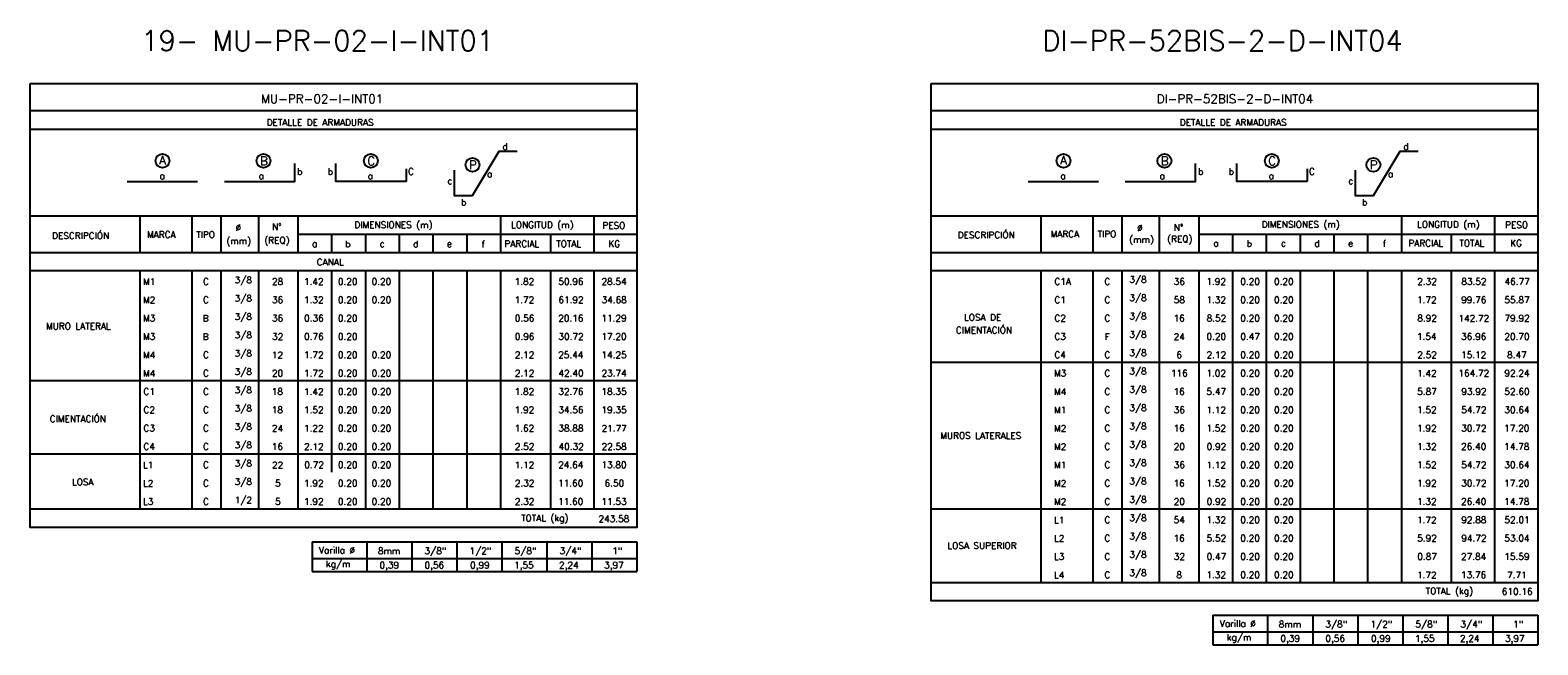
# Model space of a CAD drawing. Header units: metres. Extents: x -260 to 410, y 23 to 160.
# Tile 15 of 15: x 347 to 410, y 55 to 81. Entities that reach past the tile are written whole.
import ezdxf
from ezdxf.enums import TextEntityAlignment as Align

# ---------------------------------------------------------------- set-up
doc = ezdxf.new("R2010")
doc.units = ezdxf.units.M
for name, color, linetype in [('XREF-SE-CUADROS DE DESPIECE - HUAURA_PQT4$0$21', 3, 'Continuous'), ('XREF-SE-CUADROS DE DESPIECE - HUAURA_PQT4$0$21C', 3, 'Continuous'), ('XREF-SE-CUADROS DE DESPIECE - HUAURA_PQT4$0$23', 2, 'Continuous'), ('XREF-SE-CUADROS DE DESPIECE - HUAURA_PQT4$0$S-ANNO-TEXT', 7, 'Continuous'), ('XREF-SE-CUADROS DE DESPIECE - HUAURA_PQT4$0$S-LNWK-0006', 1, 'Continuous')]:
    doc.layers.add(name, color=color, linetype=linetype)
doc.styles.add('XREF-SE-CUADROS DE DESPIECE - HUAURA_PQT4$0$ROMANS-SP', font='romans.shx', dxfattribs={"width": 0.7})
doc.styles.add('XREF-SE-CUADROS DE DESPIECE - HUAURA_PQT4$0$TEGEPSA 100', font='romans.shx')

# ---------------------------------------------------------------- blocks, each defined once
blk = doc.blocks.new('XREF-SE-CUADROS DE DESPIECE - HUAURA_PQT4$0$ARM')
at = {"layer": 'XREF-SE-CUADROS DE DESPIECE - HUAURA_PQT4$0$21C'}
for centre in [(4.163, -1.297), (8.339, -1.297), (12.78, -1.297), (16.983, -1.462)]:
    blk.add_circle(centre, 0.288, dxfattribs=at)
at = {"layer": 'XREF-SE-CUADROS DE DESPIECE - HUAURA_PQT4$0$S-LNWK-0006'}
blk.add_line((2.697, -2.15), (5.606, -2.15), dxfattribs=at)
at = {"layer": 'XREF-SE-CUADROS DE DESPIECE - HUAURA_PQT4$0$S-LNWK-0006', "flags": 128}
blk.add_lwpolyline([(18.832, -0.906), (18.079, -0.906), (16.973, -2.743), (16.237, -2.744), (16.237, -1.676)], dxfattribs=at)
at = {"layer": 'XREF-SE-CUADROS DE DESPIECE - HUAURA_PQT4$0$S-LNWK-0006'}
blk.add_lwpolyline([(6.719, -2.15), (9.628, -2.15), (9.628, -1.399)], dxfattribs=at)
blk.add_lwpolyline([(14.238, -1.626), (14.238, -2.136, -0.414214), (14.225, -2.15), (11.329, -2.15), (11.329, -1.399)], format="xyb", dxfattribs=at)
at = {"layer": 'XREF-SE-CUADROS DE DESPIECE - HUAURA_PQT4$0$S-ANNO-TEXT', "style": 'XREF-SE-CUADROS DE DESPIECE - HUAURA_PQT4$0$TEGEPSA 100'}
for s, p in [('d', (18.44, -0.838)), ('b', (9.95, -1.871)), ('b', (11.214, -1.871)), ('C', (14.56, -1.871)), ('c', (16.154, -2.26)), ('b', (16.73, -3.145))]:
    blk.add_text(s, height=0.27, dxfattribs=at).set_placement(p, align=Align.RIGHT)
for s, height, p in [('A', 0.362, (4.164, -1.443)), ('B', 0.362, (8.353, -1.479)), ('C', 0.362, (12.794, -1.479)), ('a', 0.27, (4.146, -2.047)), ('a', 0.27, (8.246, -2.05)), ('a', 0.27, (12.758, -2.05)), ('P', 0.362, (16.997, -1.644)), ('a', 0.27, (17.694, -1.974))]:
    blk.add_text(s, height=height, dxfattribs=at).set_placement(p, align=Align.CENTER)
blk = doc.blocks.new('XREF-SE-CUADROS DE DESPIECE - HUAURA_PQT4')
for p, q in [((351.699, 72.91), (351.699, 71.394)), ((368.676, 62.298), (368.676, 60.782))]:
    blk.add_line(p, q)
at = {"layer": 'XREF-SE-CUADROS DE DESPIECE - HUAURA_PQT4$0$21'}
for p, q in [((353.843, 72.91), (353.843, 71.394)), ((355.043, 72.91), (355.043, 71.394)), ((356.597, 72.91), (356.597, 71.394)), ((358.23, 72.91), (358.23, 71.394)), ((366.611, 72.91), (366.611, 71.394)), ((370.466, 72.91), (370.466, 71.394)), ((388.965, 72.91), (388.965, 71.394)), ((391.109, 72.91), (391.109, 71.394)), ((392.309, 72.91), (392.309, 71.394)), ((393.864, 72.91), (393.864, 71.394)), ((395.496, 72.91), (395.496, 71.394)), ((403.877, 72.91), (403.877, 71.394)), ((407.732, 72.91), (407.732, 71.394)), ((358.23, 72.148), (372.256, 72.148)), ((359.627, 72.148), (359.627, 71.394)), ((361.024, 72.148), (361.024, 71.394)), ((362.42, 72.148), (362.42, 71.394)), ((363.817, 72.148), (363.817, 71.394)), ((365.214, 72.148), (365.214, 71.394)), ((368.676, 72.148), (368.676, 71.394)), ((395.496, 72.148), (409.522, 72.148)), ((396.893, 72.148), (396.893, 71.394)), ((398.29, 72.148), (398.29, 71.394)), ((399.687, 72.148), (399.687, 71.394)), ((401.083, 72.148), (401.083, 71.394)), ((402.48, 72.148), (402.48, 71.394)), ((405.942, 72.148), (405.942, 71.394)), ((347.156, 71.394), (372.256, 71.394)), ((384.422, 71.394), (409.522, 71.394)), ((347.156, 70.64), (372.256, 70.64)), ((351.699, 70.64), (351.699, 60.782)), ((353.843, 70.64), (353.843, 60.782)), ((355.043, 70.64), (355.043, 60.782)), ((356.597, 70.64), (356.597, 60.782)), ((358.23, 70.64), (358.23, 60.782)), ((359.627, 70.64), (359.627, 62.298)), ((361.024, 70.64), (361.024, 60.782)), ((362.42, 70.64), (362.42, 60.782)), ((363.817, 70.64), (363.817, 60.782)), ((365.214, 70.64), (365.214, 60.782)), ((366.611, 70.64), (366.611, 60.782)), ((368.676, 70.64), (368.676, 62.298)), ((370.466, 70.64), (370.466, 60.782)), ((384.422, 70.64), (409.522, 70.64)), ((388.965, 70.64), (388.965, 57.748)), ((391.109, 70.64), (391.109, 57.748)), ((392.309, 70.64), (392.309, 57.748)), ((393.864, 70.64), (393.864, 57.748)), ((395.496, 70.64), (395.496, 57.748)), ((396.893, 70.64), (396.893, 57.748)), ((398.29, 70.64), (398.29, 57.748)), ((399.687, 70.64), (399.687, 57.748)), ((401.083, 70.64), (401.083, 57.748)), ((402.48, 70.64), (402.48, 57.748)), ((403.877, 70.64), (403.877, 57.748)), ((405.942, 70.64), (405.942, 57.748)), ((407.732, 70.64), (407.732, 57.748)), ((384.422, 66.848), (409.522, 66.848)), ((347.156, 66.09), (372.256, 66.09)), ((347.156, 63.057), (372.256, 63.057)), ((347.156, 60.782), (372.256, 60.782)), ((384.422, 60.782), (409.522, 60.782)), ((361.08, 59.424), (361.08, 58.196)), ((362.943, 59.424), (362.943, 58.196)), ((364.806, 59.424), (364.806, 58.196)), ((366.668, 59.424), (366.668, 58.196)), ((368.531, 59.424), (368.531, 58.196)), ((370.394, 59.424), (370.394, 58.196)), ((358.815, 58.736), (372.256, 58.736)), ((384.422, 57.748), (409.522, 57.748)), ((398.346, 56.391), (398.346, 55.163)), ((400.209, 56.391), (400.209, 55.163)), ((402.072, 56.391), (402.072, 55.163)), ((403.934, 56.391), (403.934, 55.163)), ((405.797, 56.391), (405.797, 55.163)), ((407.66, 56.391), (407.66, 55.163)), ((396.081, 55.703), (409.522, 55.703))]:
    blk.add_line(p, q, dxfattribs=at)
at = {"layer": 'XREF-SE-CUADROS DE DESPIECE - HUAURA_PQT4$0$23'}
for p, q in [((347.156, 72.91), (372.256, 72.91)), ((384.422, 72.91), (409.522, 72.91)), ((358.815, 59.424), (358.815, 58.196)), ((358.815, 59.424), (372.256, 59.424)), ((358.815, 59.424), (358.815, 58.196)), ((372.256, 59.424), (372.256, 58.196)), ((358.815, 58.196), (372.256, 58.196)), ((396.081, 56.391), (396.081, 55.163)), ((396.081, 56.391), (409.522, 56.391)), ((396.081, 56.391), (396.081, 55.163)), ((409.522, 56.391), (409.522, 55.163)), ((396.081, 55.163), (409.522, 55.163))]:
    blk.add_line(p, q, dxfattribs=at)
for points in [[(347.156, 78.38), (372.256, 78.38), (372.256, 60.015), (347.156, 60.015)], [(384.422, 78.38), (409.522, 78.38), (409.522, 56.982), (384.422, 56.982)]]:
    blk.add_lwpolyline(points, close=True, dxfattribs=at)
for points in [[(372.256, 77.244), (347.156, 77.244)], [(409.522, 77.244), (384.422, 77.244)], [(372.256, 76.474), (347.156, 76.474)], [(409.522, 76.474), (384.422, 76.474)]]:
    blk.add_lwpolyline(points, dxfattribs=at)
for p in [(348.47, 76.474), (385.736, 76.474)]:
    blk.add_blockref('XREF-SE-CUADROS DE DESPIECE - HUAURA_PQT4$0$ARM', p)
at = {"style": 'XREF-SE-CUADROS DE DESPIECE - HUAURA_PQT4$0$TEGEPSA 100'}
for s, p in [('Ø', (355.656, 72.286)), ('N°', (357.161, 72.313)), ('DIMENSIONES (m)', (360.568, 72.399)), ('LONGITUD (m)', (367.05, 72.399)), ('PESO', (370.826, 72.372)), ('Ø', (392.945, 72.267)), ('N°', (394.463, 72.29)), ('DIMENSIONES (m)', (398.097, 72.417)), ('LONGITUD (m)', (404.528, 72.417)), ('PESO', (408.168, 72.395)), ('DESCRIPCIÓN', (348.064, 71.95)), ('MARCA', (351.989, 71.995)), ('TIPO', (354.023, 71.992)), ('(mm)', (355.274, 71.733)), ('(REQ)', (356.841, 71.76)), ('a', (358.817, 71.616)), ('b', (360.188, 71.605)), ('c', (361.614, 71.616)), ('d', (362.995, 71.605)), ('e', (364.393, 71.616)), ('f', (365.83, 71.602)), ('PARCIAL', (366.777, 71.615)), ('TOTAL', (368.918, 71.615)), ('KG', (371.073, 71.615)), ('DESCRIPCIÓN', (385.524, 71.978)), ('MARCA', (389.366, 72.018)), ('TIPO', (391.31, 72.018)), ('(mm)', (392.618, 71.792)), ('(REQ)', (394.189, 71.815)), ('a', (396.099, 71.638)), ('b', (397.474, 71.628)), ('c', (398.896, 71.638)), ('d', (400.279, 71.629)), ('e', (401.676, 71.638)), ('f', (403.108, 71.626)), ('PARCIAL', (404.166, 71.637)), ('TOTAL', (406.277, 71.637)), ('KG', (408.38, 71.637)), ('M1', (351.825, 70.05)), ('C', (354.306, 70.053)), (' 3/8', (355.427, 70.117)), ('28', (357.159, 70.054)), ('1.42', (358.482, 70.051)), ('0.20', (359.886, 70.054)), ('0.20', (361.282, 70.054)), ('1.82', (367.197, 70.054)), ('50.96', (369.004, 70.054)), ('28.54', (370.79, 70.054)), ('C1A', (389.524, 70.052)), ('C', (391.592, 70.052)), (' 3/8', (392.441, 70.137)), ('36', (394.462, 70.053)), ('1.92', (395.811, 70.053)), ('0.20', (397.214, 70.053)), ('0.20', (398.611, 70.053)), ('2.32', (404.533, 70.053)), ('83.52', (406.356, 70.053)), ('46.77', (408.147, 70.053)), ('M2', (351.825, 69.292)), ('C', (354.306, 69.295)), (' 3/8', (355.427, 69.359)), ('36', (357.16, 69.295)), ('1.32', (358.482, 69.295)), ('0.20', (359.886, 69.295)), ('0.20', (361.282, 69.295)), ('1.72', (367.197, 69.293)), ('61.92', (369.007, 69.295)), ('34.68', (370.794, 69.295)), ('C1', (389.524, 69.294)), ('C', (391.592, 69.294)), (' 3/8', (392.441, 69.379)), ('58', (394.463, 69.295)), ('1.32', (395.811, 69.295)), ('0.20', (397.214, 69.295)), ('0.20', (398.611, 69.295)), ('1.72', (404.526, 69.293)), ('99.76', (406.352, 69.295)), ('55.87', (408.142, 69.295)), ('M3', (351.825, 68.537)), ('B', (354.298, 68.532)), (' 3/8', (355.427, 68.6)), ('36', (357.16, 68.537)), ('0.36', (358.49, 68.537)), ('0.20', (359.886, 68.537)), ('0.56', (367.205, 68.537)), ('20.16', (369.002, 68.537)), ('11.29', (370.788, 68.537)), ('LOSA DE', (385.785, 68.571)), ('C2', (389.524, 68.536)), ('C', (391.592, 68.536)), (' 3/8', (392.441, 68.621)), ('16', (394.455, 68.536)), ('8.52', (395.821, 68.536)), ('0.20', (397.214, 68.536)), ('0.20', (398.611, 68.536)), ('8.92', (404.536, 68.536)), ('142.72', (406.238, 68.534)), ('79.92', (408.144, 68.536)), ('MURO LATERAL', (347.811, 68.208)), ('M3', (351.825, 67.779)), ('B', (354.298, 67.774)), (' 3/8', (355.427, 67.842)), ('32', (357.164, 67.779)), ('0.76', (358.49, 67.779)), ('0.20', (359.886, 67.779)), ('0.96', (367.205, 67.779)), ('30.72', (369.007, 67.779)), ('17.20', (370.784, 67.779)), ('CIMENTACIÓN', (385.448, 68.045)), ('C3', (389.524, 67.778)), ('F', (391.603, 67.775)), (' 3/8', (392.441, 67.862)), ('24', (394.459, 67.775)), ('0.20', (395.817, 67.778)), ('0.47', (397.217, 67.778)), ('0.20', (398.611, 67.778)), ('1.54', (404.521, 67.778)), ('36.96', (406.35, 67.778)), ('20.70', (408.138, 67.778)), (' 3/8', (355.427, 67.084)), (' 3/8', (392.441, 67.104)), ('M4', (351.825, 67.017)), ('C', (354.306, 67.02)), ('12', (357.155, 67.016)), ('1.72', (358.482, 67.018)), ('0.20', (359.886, 67.02)), ('0.20', (361.282, 67.02)), ('2.12', (367.204, 67.018)), ('25.44', (368.999, 67.02)), ('14.25', (370.79, 67.02)), ('C4', (389.524, 67.019)), ('C', (391.592, 67.019)), ('6', (394.569, 67.02)), ('2.12', (395.818, 67.018)), ('0.20', (397.214, 67.02)), ('0.20', (398.611, 67.02)), ('2.52', (404.533, 67.02)), ('15.12', (406.346, 67.02)), ('8.47', (408.252, 67.02)), ('M4', (351.825, 66.259)), ('C', (354.306, 66.261)), (' 3/8', (355.427, 66.325)), ('20', (357.157, 66.262)), ('1.72', (358.482, 66.26)), ('0.20', (359.886, 66.262)), ('0.20', (361.282, 66.262)), ('2.12', (367.204, 66.26)), ('42.40', (369.009, 66.262)), ('23.74', (370.79, 66.262)), ('M3', (389.508, 66.261)), ('C', (391.592, 66.261)), (' 3/8', (392.441, 66.346)), ('116', (394.347, 66.261)), ('1.02', (395.811, 66.261)), ('0.20', (397.214, 66.261)), ('0.20', (398.611, 66.261)), ('1.42', (404.526, 66.259)), ('164.72', (406.238, 66.261)), ('92.24', (408.14, 66.261)), ('C1', (351.843, 65.503)), ('C', (354.306, 65.503)), (' 3/8', (355.427, 65.567)), ('18', (357.152, 65.504)), ('1.42', (358.482, 65.501)), ('0.20', (359.886, 65.504)), ('0.20', (361.282, 65.504)), ('1.82', (367.197, 65.504)), ('32.76', (369.003, 65.504)), ('18.35', (370.79, 65.504)), ('M4', (389.508, 65.5)), ('C', (391.592, 65.502)), (' 3/8', (392.441, 65.587)), ('16', (394.455, 65.503)), ('5.47', (395.817, 65.503)), ('0.20', (397.214, 65.503)), ('0.20', (398.611, 65.503)), ('5.87', (404.532, 65.503)), ('93.92', (406.356, 65.503)), ('52.60', (408.139, 65.503)), ('C2', (351.843, 64.745)), ('C', (354.306, 64.745)), (' 3/8', (355.427, 64.809)), ('18', (357.152, 64.745)), ('1.52', (358.482, 64.745)), ('0.20', (359.886, 64.745)), ('0.20', (361.282, 64.745)), ('1.92', (367.197, 64.745)), ('34.56', (369.003, 64.745)), ('19.35', (370.79, 64.745)), ('M1', (389.508, 64.742)), ('C', (391.592, 64.744)), (' 3/8', (392.441, 64.829)), ('36', (394.462, 64.745)), ('1.12', (395.811, 64.743)), ('0.20', (397.214, 64.745)), ('0.20', (398.611, 64.745)), ('1.52', (404.526, 64.745)), ('54.72', (406.354, 64.745)), ('30.64', (408.138, 64.745)), ('CIMENTACIÓN', (347.966, 64.371)), ('C3', (351.843, 63.987)), ('C', (354.306, 63.986)), (' 3/8', (355.427, 64.05)), ('24', (357.156, 63.984)), ('1.22', (358.482, 63.984)), ('0.20', (359.886, 63.987)), ('0.20', (361.282, 63.987)), ('1.62', (367.197, 63.987)), ('38.88', (369.004, 63.987)), ('21.77', (370.794, 63.984)), ('M2', (389.508, 63.984)), ('C', (391.592, 63.986)), (' 3/8', (392.441, 64.071)), ('16', (394.455, 63.986)), ('1.52', (395.811, 63.986)), ('0.20', (397.214, 63.986)), ('0.20', (398.611, 63.986)), ('1.92', (404.526, 63.986)), ('30.72', (406.354, 63.986)), ('17.20', (408.132, 63.986)), ('MUROS LATERALES', (384.802, 63.681)), ('C4', (351.843, 63.228)), ('C', (354.306, 63.228)), (' 3/8', (355.427, 63.292)), ('16', (357.151, 63.229)), ('2.12', (358.489, 63.226)), ('0.20', (359.886, 63.229)), ('0.20', (361.282, 63.229)), ('2.52', (367.204, 63.229)), ('40.32', (369.014, 63.229)), ('22.58', (370.793, 63.229)), ('M2', (389.508, 63.225)), ('C', (391.592, 63.227)), (' 3/8', (392.441, 63.312)), ('20', (394.46, 63.228)), ('0.92', (395.822, 63.228)), ('0.20', (397.214, 63.228)), ('0.20', (398.611, 63.228)), ('1.32', (404.526, 63.228)), ('26.40', (406.348, 63.228)), ('14.78', (408.133, 63.228)), ('L1', (351.825, 62.466)), ('C', (354.306, 62.47)), (' 3/8', (355.427, 62.534)), ('22', (357.162, 62.466)), ('0.72', (358.494, 62.47)), ('0.20', (359.886, 62.47)), ('0.20', (361.282, 62.47)), ('1.12', (367.197, 62.468)), ('24.64', (368.999, 62.47)), ('13.80', (370.784, 62.47)), ('M1', (389.508, 62.467)), ('C', (391.592, 62.469)), (' 3/8', (392.441, 62.554)), ('36', (394.462, 62.47)), ('1.12', (395.811, 62.468)), ('0.20', (397.214, 62.47)), ('0.20', (398.611, 62.47)), ('1.52', (404.526, 62.47)), ('54.72', (406.354, 62.47)), ('30.64', (408.138, 62.47)), ('LOSA', (348.885, 61.763)), ('L2', (351.825, 61.707)), ('C', (354.306, 61.711)), (' 3/8', (355.427, 61.775)), ('5', (357.29, 61.712)), ('1.92', (358.482, 61.712)), ('0.20', (359.886, 61.712)), ('0.20', (361.282, 61.712)), ('2.32', (367.204, 61.712)), ('11.60', (368.994, 61.712)), ('6.50', (370.917, 61.712)), ('M2', (389.508, 61.709)), ('C', (391.592, 61.711)), (' 3/8', (392.441, 61.796)), ('16', (394.455, 61.711)), ('1.52', (395.811, 61.711)), ('0.20', (397.214, 61.711)), ('0.20', (398.611, 61.711)), ('1.92', (404.526, 61.711)), ('30.72', (406.354, 61.711)), ('17.20', (408.132, 61.711)), ('L3', (351.825, 60.954)), ('C', (354.306, 60.953)), (' 1/2', (355.431, 61.017)), ('5', (357.29, 60.954)), ('1.92', (358.482, 60.954)), ('0.20', (359.886, 60.954)), ('0.20', (361.282, 60.954)), ('2.32', (367.204, 60.954)), ('11.60', (368.994, 60.954)), ('11.53', (370.79, 60.954)), ('M2', (389.508, 60.95)), ('C', (391.592, 60.952)), (' 3/8', (392.441, 61.037)), ('20', (394.46, 60.953)), ('0.92', (395.822, 60.953)), ('0.20', (397.214, 60.953)), ('0.20', (398.611, 60.953)), ('1.32', (404.526, 60.953)), ('26.40', (406.348, 60.953)), ('14.78', (408.133, 60.953)), (' 3/8', (392.441, 60.279)), ('L1', (389.508, 60.191)), ('C', (391.592, 60.194)), ('54', (394.46, 60.195)), ('1.32', (395.811, 60.195)), ('0.20', (397.214, 60.195)), ('0.20', (398.611, 60.195)), ('1.72', (404.526, 60.193)), ('92.88', (406.353, 60.195)), ('52.01', (408.144, 60.195)), ('LOSA SUPERIOR', (385.1, 59.131)), ('L2', (389.508, 59.432)), ('C', (391.592, 59.436)), (' 3/8', (392.441, 59.521)), ('16', (394.455, 59.436)), ('5.52', (395.819, 59.436)), ('0.20', (397.214, 59.436)), ('0.20', (398.611, 59.436)), ('5.92', (404.534, 59.436)), ('94.72', (406.356, 59.436)), ('53.04', (408.138, 59.436)), ('L3', (389.508, 58.678)), ('C', (391.592, 58.677)), (' 3/8', (392.441, 58.762)), ('32', (394.465, 58.678)), ('0.47', (395.82, 58.678)), ('0.20', (397.214, 58.678)), ('0.20', (398.611, 58.678)), ('0.87', (404.535, 58.678)), ('27.84', (406.347, 58.678)), ('15.59', (408.135, 58.678)), ('L4', (389.508, 57.917)), ('C', (391.592, 57.919)), (' 3/8', (392.441, 58.004)), ('8', (394.572, 57.92)), ('1.32', (395.811, 57.92)), ('0.20', (397.214, 57.92)), ('0.20', (398.611, 57.92)), ('1.72', (404.526, 57.918)), ('13.76', (406.343, 57.92)), ('7.71', (408.252, 57.918))]:
    blk.add_text(s, height=0.27, dxfattribs=at).set_placement(p)
at = {"layer": 'Defpoints', "style": 'XREF-SE-CUADROS DE DESPIECE - HUAURA_PQT4$0$ROMANS-SP'}
for s, p in [('19- MU-PR-02-I-INT01', (351.756, 79.735)), ('DI-PR-52BIS-2-D-INT04', (389.022, 79.735))]:
    blk.add_text(s, height=0.83433, dxfattribs=at).set_placement(p)
at = {"layer": 'XREF-SE-CUADROS DE DESPIECE - HUAURA_PQT4$0$23', "style": 'XREF-SE-CUADROS DE DESPIECE - HUAURA_PQT4$0$TEGEPSA 100'}
for s, p in [('CANAL', (359.013, 70.861)), ('TOTAL (kg)', (367.464, 60.271)), ('243.58', (370.667, 60.242)), ('TOTAL (kg)', (404.883, 57.256)), ('610.16', (408.032, 57.231))]:
    blk.add_text(s, height=0.27, dxfattribs=at).set_placement(p)
at = {"layer": 'XREF-SE-CUADROS DE DESPIECE - HUAURA_PQT4$0$S-ANNO-TEXT', "color": 4, "style": 'XREF-SE-CUADROS DE DESPIECE - HUAURA_PQT4$0$TEGEPSA 100'}
for s, p in [('MU-PR-02-I-INT01', (356.699, 77.564)), ('DI-PR-52BIS-2-D-INT04', (393.755, 77.564))]:
    blk.add_text(s, height=0.36233, dxfattribs=at).set_placement(p)
at = {"layer": 'XREF-SE-CUADROS DE DESPIECE - HUAURA_PQT4$0$S-ANNO-TEXT', "style": 'XREF-SE-CUADROS DE DESPIECE - HUAURA_PQT4$0$TEGEPSA 100'}
for s, height, p in [('DETALLE DE ARMADURAS', 0.27006, (356.939, 76.635)), ('DETALLE DE ARMADURAS', 0.27006, (394.71, 76.635)), ('Varilla %%C', 0.27, (359.1, 58.941)), ('kg/m', 0.27, (359.386, 58.371)), ('8mm', 0.27, (361.54, 58.916)), ('3/8"', 0.27, (363.468, 58.916)), ('1/2"', 0.27, (365.331, 58.916)), ('5/8"', 0.27, (367.193, 58.916)), ('3/4"', 0.27, (369.056, 58.916)), ('1"', 0.27, (371.235, 58.916)), ('0,39', 0.27, (361.607, 58.326)), ('0,56', 0.27, (363.469, 58.326)), ('0,99', 0.27, (365.355, 58.326)), ('1,55', 0.27, (367.172, 58.326)), ('2,24', 0.27, (369.035, 58.326)), ('3,97', 0.27, (370.898, 58.326)), ('Varilla %%C', 0.27, (396.366, 55.908)), ('8mm', 0.27, (398.806, 55.882)), ('3/8"', 0.27, (400.734, 55.882)), ('1/2"', 0.27, (402.597, 55.882)), ('5/8"', 0.27, (404.459, 55.882)), ('3/4"', 0.27, (406.322, 55.882)), ('1"', 0.27, (408.501, 55.882)), ('kg/m', 0.27, (396.653, 55.338)), ('0,39', 0.27, (398.873, 55.293)), ('0,56', 0.27, (400.735, 55.293)), ('0,99', 0.27, (402.621, 55.293)), ('1,55', 0.27, (404.438, 55.293)), ('2,24', 0.27, (406.301, 55.293)), ('3,97', 0.27, (408.164, 55.293))]:
    blk.add_text(s, height=height, dxfattribs=at).set_placement(p)

msp = doc.modelspace()

# ---------------------------------------------------------------- block references
msp.add_blockref('XREF-SE-CUADROS DE DESPIECE - HUAURA_PQT4', (0, 0))

doc.saveas('drawing.dxf')
